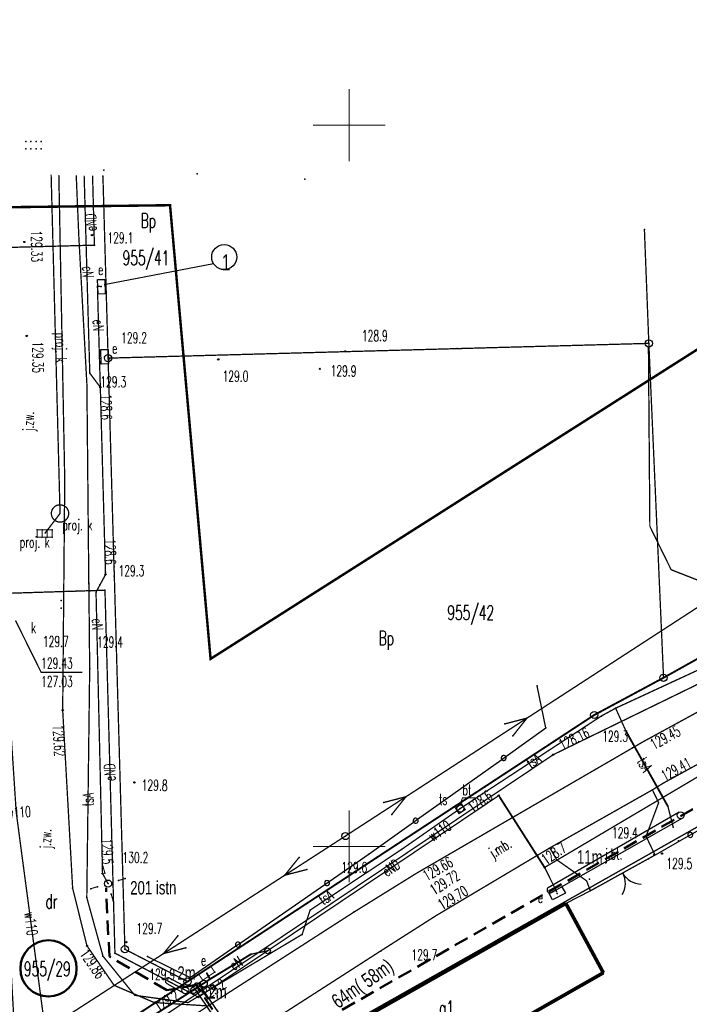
# Model space of a CAD drawing. Extents: x 6497146 to 6497453, y 5961397 to 5961603.
# Tile 3 of 10: x 6497177 to 6497224, y 5961439 to 5961507. Entities that reach past the tile are written whole.
import ezdxf

# ---------------------------------------------------------------- set-up
doc = ezdxf.new("R2010")
doc.units = 0
doc.header["$MEASUREMENT"] = 0
for name, pattern in [('BKO', [1.5, 1, -0.5]), ('GAO', [2.5, 1.5, -1]), ('GPE', [2, 1, 1]), ('GUZ', [1.5, 1, -0.5]), ('WRU', [1.5, 1, -0.5]), ('WSQ', [1.75, 1.25, -0.5])]:
    doc.linetypes.add(name, pattern=pattern)
doc.layers.get('0').update_dxf_attribs({"linetype": 'CONTINUOUS'})
for name, color, linetype in [('$TD_AUDIT_GENERATED_(106)', 1, 'CONTINUOUS'), ('budynek ewidencyjny', 7, 'CONTINUOUS'), ('elektroenergetyczne urządzenie techniczne', 1, 'CONTINUOUS'), ('granica', 96, 'GPE'), ('jezdnia', 7, 'WSQ'), ('kratka ściekowa - ob. projektowany', 36, 'CONTINUOUS'), ('latarnia', 7, 'CONTINUOUS'), ('numer działki ewidencyjnej', 96, 'CONTINUOUS'), ('obręb ewidencyjny', 7, 'GAO'), ('obudowa ochronna przewodu', 7, 'CONTINUOUS'), ('ogrodzenie trwałe', 7, 'CONTINUOUS'), ('opis bud', 7, 'CONTINUOUS'), ('opis wysok', 7, 'CONTINUOUS'), ('OT_Ogrodzenia', 7, 'CONTINUOUS'), ('OT_ZagospodarowanieTerenu', 7, 'CONTINUOUS'), ('pikieta naturalna', 7, 'CONTINUOUS'), ('prz elektroenerg podz - ob. proj', 1, 'WSQ'), ('przewód elektroenergetyczny niskiego napięcia', 1, 'CONTINUOUS'), ('przewód elektroenergetyczny podziemny', 1, 'CONTINUOUS'), ('przewód kanalizacyjny - ob. projektowany', 36, 'WSQ'), ('przewód telekomunikacyjny podziemny', 30, 'CONTINUOUS'), ('przewód wodociągowy', 5, 'CONTINUOUS'), ('rzedna', 7, 'CONTINUOUS'), ('rzedna-Atr2', 7, 'CONTINUOUS'), ('rzedna-Atr3', 7, 'CONTINUOUS'), ('siatka', 7, 'CONTINUOUS'), ('studnia kanalizacyjna - ob. projektowany', 36, 'CONTINUOUS'), ('szafa elektroenergetyczna lub kontener', 1, 'CONTINUOUS'), ('słup przewodów napowietrznych', 7, 'GUZ'), ('słupek telekomunikacyjny', 30, 'CONTINUOUS'), ('użytek', 96, 'WSQ'), ('właz do komory lub kanału - okrągły', 7, 'CONTINUOUS'), ('Zakres', 4, 'WSQ')]:
    doc.layers.add(name, color=color, linetype=linetype)
for name, color, linetype, lineweight in [('_Opisy', 7, 'CONTINUOUS', 25), ('Oświetlenie drogowe', 10, 'BKO', 50), ('przepusty', 104, 'CONTINUOUS', 25)]:
    doc.layers.add(name, color=color, linetype=linetype, lineweight=lineweight)
doc.layers.get('0').off()
doc.styles.add('EL', font='romans.shx', dxfattribs={"width": 0.7})
doc.styles.get("Standard").update_dxf_attribs({"font": 'simplex.shx', "width": 0.85})

# ---------------------------------------------------------------- blocks, each defined once
blk = doc.blocks.new('L_0_02_1')
at = {"color": 0}
blk.add_point((0, 0), dxfattribs=at)
blk = doc.blocks.new('L_0_02_2')
at = {"color": 0}
blk.add_point((0, 0), dxfattribs=at)
blk = doc.blocks.new('L_2_20_3')
at = {"color": 0, "linetype": 'Continuous'}
for centre, start, end in [((-3, 0), 299.9816, 0), ((3, 0), 180, 240.0184)]:
    blk.add_arc(centre, 3, start, end, dxfattribs=at)
blk = doc.blocks.new('SUES')
at = {"color": 0, "linetype": 'Continuous'}
blk.add_lwpolyline([(1, 0.5), (1, -0.5), (-1, -0.5), (-1, 0.5)], close=True, dxfattribs=at)

msp = doc.modelspace()

# ---------------------------------------------------------------- linework, layer by layer
at = {"layer": 'budynek ewidencyjny', "linetype": 'Continuous', "const_width": 0.25}
for points in [[(6497192.112, 5961433.066), (6497215.013, 5961446.051)], [(6497215.013, 5961446.051), (6497217.613, 5961441.241)], [(6497217.613, 5961441.241), (6497194.973, 5961428.331)]]:
    msp.add_lwpolyline(points, dxfattribs=at)
at = {"layer": 'budynek ewidencyjny'}
for p in [(6497215.013, 5961446.051), (6497215.013, 5961446.051), (6497217.613, 5961441.241), (6497217.613, 5961441.241)]:
    msp.add_point(p, dxfattribs=at)
at = {"layer": 'elektroenergetyczne urządzenie techniczne', "color": 1, "linetype": 'Continuous'}
msp.add_circle((6497194.343, 5961442.761), 0.2, dxfattribs=at)
at = {"layer": 'elektroenergetyczne urządzenie techniczne'}
msp.add_point((6497194.343, 5961442.761), dxfattribs=at)
at = {"layer": 'granica', "linetype": 'GPE', "const_width": 0.09}
for points in [[(6497183.3, 5961483.85), (6497182.941, 5961496.47)], [(6497220.763, 5961484.871), (6497220.456, 5961492.773)], [(6497221.783, 5961461.691), (6497271.943, 5961489.751)], [(6497207.796, 5961484.517), (6497183.3, 5961483.85)], [(6497220.763, 5961484.871), (6497207.477, 5961484.509)], [(6497220.763, 5961484.871), (6497221.783, 5961461.691)], [(6497183.728, 5961468.735), (6497183.3, 5961483.85)], [(6497191.743, 5961433.031), (6497278.863, 5961482.331)], [(6497184.463, 5961442.871), (6497183.713, 5961469.379)], [(6497216.983, 5961459.111), (6497221.783, 5961461.691)], [(6497188.803, 5961440.631), (6497216.983, 5961459.111)], [(6497184.463, 5961442.871), (6497188.803, 5961440.631)], [(6497170.743, 5961428.761), (6497188.803, 5961440.631)]]:
    msp.add_lwpolyline(points, dxfattribs=at)
at = {"layer": 'granica', "linetype": 'GPE'}
for centre in [(6497220.763, 5961484.871), (6497221.783, 5961461.691), (6497216.983, 5961459.111), (6497184.463, 5961442.871), (6497188.803, 5961440.631)]:
    msp.add_circle(centre, 0.25, dxfattribs=at)
at = {"layer": 'granica', "linetype": 'Continuous'}
msp.add_circle((6497183.3, 5961483.85), 0.25, dxfattribs=at)
at = {"layer": 'jezdnia', "linetype": 'WSQ', "const_width": 0.09}
for points in [[(6497180.153, 5961459.441), (6497180.295, 5961475.398), (6497179.886, 5961496.554)], [(6497257.095, 5961477.224), (6497248.379, 5961472.372), (6497240.457, 5961468.167), (6497234.95, 5961465.208), (6497220.401, 5961457.275)], [(6497175.777, 5961467.895), (6497176.113, 5961459.071), (6497176.273, 5961446.751), (6497176.833, 5961436.911), (6497174.883, 5961430.831), (6497174.213, 5961428.381), (6497179.357, 5961431.727), (6497190.223, 5961438.941), (6497186.483, 5961439.181), (6497183.713, 5961440.371), (6497181.833, 5961443.111), (6497180.843, 5961447.101), (6497180.153, 5961459.441)], [(6497221.013, 5961453.921), (6497221.765, 5961454.388), (6497236.284, 5961462.345)], [(6497220.401, 5961457.275), (6497204.697, 5961448.158), (6497200.353, 5961445.461)], [(6497213.908, 5961449.899), (6497221.013, 5961453.921)], [(6497202.213, 5961442.771), (6497206.04, 5961445.212), (6497213.908, 5961449.899)], [(6497200.353, 5961445.461), (6497190.223, 5961438.941)], [(6497193, 5961436.847), (6497202.213, 5961442.771)]]:
    msp.add_lwpolyline(points, dxfattribs=at)
for points in [[(6497213.908, 5961449.899), (6497221.013, 5961453.921), (6497221.443, 5961453.031), (6497220.573, 5961450.701), (6497221.193, 5961449.402), (6497216.715, 5961446.921), (6497216.45, 5961447.615), (6497214.373, 5961449.081)], [(6497207.371, 5961452.659), (6497207.781, 5961452.949), (6497208.039, 5961452.556), (6497207.61, 5961452.275)]]:
    msp.add_lwpolyline(points, close=True, dxfattribs=at)
at = {"layer": 'jezdnia', "linetype": 'Continuous', "const_width": 0.07}
msp.add_lwpolyline([(6497208.792, 5961453.36), (6497207.851, 5961453.36), (6497207.68, 5961452.878)], dxfattribs=at)
at = {"layer": 'jezdnia'}
for p in [(6497180.05, 5961467.047), (6497180.054, 5961466.512), (6497180.153, 5961459.441), (6497180.153, 5961459.441), (6497219.623, 5961456.841), (6497221.013, 5961453.921), (6497221.013, 5961453.921), (6497221.443, 5961453.031), (6497220.573, 5961450.701), (6497213.953, 5961449.821), (6497213.953, 5961449.821), (6497214.373, 5961449.081), (6497220.743, 5961449.131), (6497216.653, 5961447.741), (6497180.843, 5961447.101), (6497216.993, 5961447.091), (6497200.353, 5961445.461), (6497200.353, 5961445.461), (6497181.833, 5961443.111), (6497202.213, 5961442.771), (6497202.213, 5961442.771), (6497183.713, 5961440.371), (6497186.483, 5961439.181)]:
    msp.add_point(p, dxfattribs=at)
at = {"layer": 'kratka ściekowa - ob. projektowany', "linetype": 'Continuous', "const_width": 0.07}
for points in [[(6497178.385, 5961471.44), (6497178.385, 5961471.94)], [(6497178.385, 5961471.94), (6497178.735, 5961471.94)], [(6497178.385, 5961471.44), (6497178.735, 5961471.44)], [(6497178.735, 5961471.44), (6497178.735, 5961471.94)], [(6497178.735, 5961471.94), (6497179.085, 5961471.94)], [(6497178.735, 5961471.44), (6497179.085, 5961471.44)], [(6497179.085, 5961471.44), (6497179.085, 5961471.94)], [(6497179.085, 5961471.94), (6497179.435, 5961471.94)], [(6497179.085, 5961471.44), (6497179.435, 5961471.44)], [(6497179.435, 5961471.44), (6497179.435, 5961471.94)]]:
    msp.add_lwpolyline(points, dxfattribs=at)
at = {"layer": 'kratka ściekowa - ob. projektowany'}
for p in [(6497177.605, 5961498.86), (6497177.605, 5961498.86), (6497177.955, 5961498.86), (6497177.955, 5961498.86), (6497177.955, 5961498.86), (6497178.305, 5961498.86), (6497178.305, 5961498.86), (6497178.305, 5961498.86), (6497178.655, 5961498.86), (6497178.655, 5961498.86), (6497177.605, 5961498.36), (6497177.605, 5961498.36), (6497177.955, 5961498.36), (6497177.955, 5961498.36), (6497177.955, 5961498.36), (6497178.305, 5961498.36), (6497178.305, 5961498.36), (6497178.305, 5961498.36), (6497178.655, 5961498.36), (6497178.655, 5961498.36), (6497178.385, 5961471.94), (6497178.385, 5961471.94), (6497178.385, 5961471.44), (6497178.385, 5961471.44), (6497178.735, 5961471.94), (6497178.735, 5961471.94), (6497178.735, 5961471.94), (6497178.735, 5961471.44), (6497178.735, 5961471.44), (6497178.735, 5961471.44), (6497179.085, 5961471.94), (6497179.085, 5961471.94), (6497179.085, 5961471.94), (6497179.085, 5961471.44), (6497179.085, 5961471.44), (6497179.085, 5961471.44), (6497179.435, 5961471.94), (6497179.435, 5961471.94), (6497179.435, 5961471.44), (6497179.435, 5961471.44)]:
    msp.add_point(p, dxfattribs=at)
at = {"layer": 'latarnia', "linetype": 'Continuous', "const_width": 0.07}
for points in [[(6497183.081, 5961448.141), (6497182.94, 5961448.619)], [(6497184.013, 5961447.633), (6497184.492, 5961447.774)], [(6497182.574, 5961447.209), (6497182.095, 5961447.068)], [(6497183.506, 5961446.701), (6497183.647, 5961446.223)]]:
    msp.add_lwpolyline(points, dxfattribs=at)
at = {"layer": 'latarnia', "linetype": 'Continuous'}
msp.add_circle((6497183.293, 5961447.421), 0.25, dxfattribs=at)
at = {"layer": 'latarnia'}
for p in [(6497182.94, 5961448.619), (6497183.081, 5961448.141), (6497183.293, 5961447.421), (6497184.013, 5961447.633), (6497184.492, 5961447.774), (6497182.095, 5961447.068), (6497182.574, 5961447.209), (6497183.506, 5961446.701), (6497183.647, 5961446.223)]:
    msp.add_point(p, dxfattribs=at)
at = {"layer": 'obręb ewidencyjny', "linetype": 'GAO', "const_width": 0.13}
for points in [[(6497153.779, 5961417.466), (6497170.743, 5961428.761), (6497188.803, 5961440.631), (6497216.983, 5961459.111), (6497221.783, 5961461.691), (6497271.943, 5961489.751), (6497274.333, 5961487.191), (6497278.863, 5961482.331), (6497291.403, 5961469.611), (6497295.629, 5961465.111)], [(6497295.629, 5961465.111), (6497291.403, 5961469.611), (6497278.863, 5961482.331), (6497274.333, 5961487.191), (6497271.943, 5961489.751), (6497221.783, 5961461.691), (6497216.983, 5961459.111), (6497188.803, 5961440.631), (6497170.743, 5961428.761), (6497153.779, 5961417.466)]]:
    msp.add_lwpolyline(points, dxfattribs=at)
at = {"layer": 'obręb ewidencyjny'}
for p in [(6497221.783, 5961461.691), (6497221.783, 5961461.691), (6497216.983, 5961459.111), (6497216.983, 5961459.111), (6497188.803, 5961440.631), (6497188.803, 5961440.631)]:
    msp.add_point(p, dxfattribs=at)
at = {"layer": 'obudowa ochronna przewodu', "linetype": 'Continuous', "const_width": 0.13}
for points in [[(6497219.203, 5961457.941), (6497222.083, 5961452.781)], [(6497213.543, 5961448.541), (6497210.453, 5961453.381)], [(6497190.133, 5961441.211), (6497190.363, 5961440.801), (6497193.203, 5961442.531)], [(6497190.363, 5961440.801), (6497189.203, 5961440.041), (6497169.963, 5961427.791)]]:
    msp.add_lwpolyline(points, dxfattribs=at)
at = {"layer": 'obudowa ochronna przewodu'}
for p in [(6497219.203, 5961457.941), (6497210.453, 5961453.381), (6497222.083, 5961452.781), (6497213.543, 5961448.541), (6497193.203, 5961442.531), (6497190.133, 5961441.211), (6497190.363, 5961440.801), (6497190.363, 5961440.801), (6497189.203, 5961440.041)]:
    msp.add_point(p, dxfattribs=at)
at = {"layer": 'ogrodzenie trwałe', "linetype": 'Continuous'}
for points in [[(6497186.023, 5961442.361), (6497188.993, 5961440.911), (6497188.993, 5961440.911), (6497192.155, 5961443.099), (6497192.155, 5961443.099, 1), (6497192.442, 5961443.298, 1), (6497192.155, 5961443.099), (6497192.442, 5961443.298), (6497198.322, 5961447.366), (6497198.322, 5961447.366, 1), (6497198.61, 5961447.565, 1), (6497198.322, 5961447.366), (6497198.61, 5961447.565), (6497201.393, 5961449.491), (6497201.393, 5961449.491), (6497204.46, 5961451.676), (6497204.46, 5961451.676, 1), (6497204.745, 5961451.879, 1), (6497204.46, 5961451.676), (6497204.745, 5961451.879), (6497210.568, 5961456.028), (6497210.568, 5961456.028, 1), (6497210.853, 5961456.231, 1), (6497210.568, 5961456.028), (6497210.853, 5961456.231), (6497213.633, 5961458.211), (6497213.633, 5961458.211), (6497213.023, 5961461.121)], [(6497242.767, 5961461.009), (6497241.623, 5961460.348), (6497241.623, 5961460.348), (6497241.336, 5961460.9), (6497241.336, 5961460.9), (6497236.814, 5961458.319), (6497236.814, 5961458.319, 1), (6497236.51, 5961458.145, 1), (6497236.814, 5961458.319), (6497236.51, 5961458.145), (6497230.301, 5961454.601), (6497230.301, 5961454.601, 1), (6497229.997, 5961454.427, 1), (6497230.301, 5961454.601), (6497229.997, 5961454.427), (6497223.787, 5961450.883), (6497223.787, 5961450.883, 1), (6497223.483, 5961450.709, 1), (6497223.787, 5961450.883), (6497223.483, 5961450.709), (6497221.193, 5961449.402)]]:
    msp.add_lwpolyline(points, format="xyb", dxfattribs=at)
msp.add_lwpolyline([(6497216.715, 5961446.921), (6497215.012, 5961446.05)], dxfattribs=at)
at = {"layer": 'ogrodzenie trwałe'}
for p in [(6497213.023, 5961461.121), (6497213.633, 5961458.211), (6497222.823, 5961450.381), (6497201.393, 5961449.491), (6497221.103, 5961449.421), (6497216.683, 5961447.031), (6497186.023, 5961442.361), (6497188.993, 5961440.911)]:
    msp.add_point(p, dxfattribs=at)
at = {"layer": 'opis wysok', "linetype": 'Continuous'}
for centre in [(6497177.49, 5961491.9), (6497177.66, 5961485.39), (6497180.153, 5961459.441), (6497185.123, 5961454.441), (6497221.683, 5961449.501), (6497182.913, 5961448.131), (6497184.563, 5961443.361), (6497181.833, 5961443.111)]:
    msp.add_circle(centre, 0.045, dxfattribs=at)
at = {"layer": 'OT_Ogrodzenia', "color": 7, "linetype": 'Continuous', "const_width": 0.09}
msp.add_lwpolyline([(6497216.715, 5961446.921), (6497221.193, 5961449.402)], dxfattribs=at)
at = {"layer": 'OT_ZagospodarowanieTerenu', "linetype": 'WRU', "const_width": 0.09}
for points in [[(6497220.834, 5961472.188), (6497220.735, 5961484.654)], [(6497222.31, 5961469.18), (6497220.834, 5961472.188)], [(6497230.955, 5961465.796), (6497222.31, 5961469.18)]]:
    msp.add_lwpolyline(points, dxfattribs=at)
at = {"layer": 'Oświetlenie drogowe', "color": 161, "linetype": 'ByBlock', "lineweight": 30}
msp.add_line((6497190.611, 5961490.392), (6497183.03, 5961488.94), dxfattribs=at)
at = {"layer": 'Oświetlenie drogowe', "linetype": 'BKO'}
msp.add_lwpolyline([(6497225.12, 5961453.335), (6497193.033, 5961434.961), (6497189.398, 5961440.396), (6497187.361, 5961440.041), (6497183.386, 5961442.368), (6497183.16, 5961447.119)], dxfattribs=at)
at = {"layer": 'Oświetlenie drogowe', "color": 161, "linetype": 'ByBlock', "lineweight": 30}
msp.add_circle((6497191.342, 5961490.851), 0.867, dxfattribs=at)
at = {"layer": 'Oświetlenie drogowe', "color": 92, "linetype": 'ByBlock', "lineweight": 50}
msp.add_circle((6497179.167, 5961441.544), 1.948, dxfattribs=at)
at = {"layer": 'pikieta naturalna', "color": 7, "linetype": 'Continuous'}
for centre in [(6497182.18, 5961492.38), (6497199.74, 5961484.32), (6497183.36, 5961483.82), (6497190.93, 5961483.76), (6497197.97, 5961483.11), (6497182.76, 5961481.83), (6497183.12, 5961468.84)]:
    msp.add_circle(centre, 0.045, dxfattribs=at)
at = {"layer": 'pikieta naturalna'}
for p in [(6497183, 5961496.89), (6497189.46, 5961496.63), (6497196.94, 5961496.25), (6497182.18, 5961492.38), (6497199.74, 5961484.32), (6497183.36, 5961483.82), (6497190.93, 5961483.76), (6497197.97, 5961483.11), (6497182.76, 5961481.83), (6497183.12, 5961468.84)]:
    msp.add_point(p, dxfattribs=at)
at = {"layer": 'przepusty', "color": 6}
for points in [[(6497213.785, 5961447.149), (6497222.865, 5961452.406)], [(6497214.06, 5961446.826), (6497223.108, 5961451.973)]]:
    msp.add_lwpolyline(points, dxfattribs=at)
at = {"layer": 'przepusty', "color": 1}
for points in [[(6497187.531, 5961440.888), (6497188.766, 5961440.228)], [(6497189.078, 5961440.191), (6497189.814, 5961440.693)], [(6497187.413, 5961440.48), (6497188.505, 5961439.848)], [(6497189.384, 5961439.885), (6497190.026, 5961440.284)]]:
    msp.add_lwpolyline(points, dxfattribs=at)
at = {"layer": 'przepusty', "color": 4}
for points in [[(6497189.287, 5961440.155), (6497192.749, 5961435.044)], [(6497189.579, 5961440.46), (6497193.075, 5961435.363)]]:
    msp.add_lwpolyline(points, dxfattribs=at)
at = {"layer": 'przepusty', "color": 6}
msp.add_circle((6497222.962, 5961452.16), 0.24, dxfattribs=at)
at = {"layer": 'przepusty', "color": 1}
for centre in [(6497189.933, 5961440.489), (6497188.642, 5961440.027)]:
    msp.add_circle(centre, 0.24, dxfattribs=at)
at = {"layer": 'przepusty', "color": 6}
msp.add_arc((6497213.924, 5961446.99), 0.216, 128.84432, 310.52341, dxfattribs=at)
at = {"layer": 'przepusty', "color": 1}
for centre, start, end in [((6497187.475, 5961440.684), 72.32678, 254.00586), ((6497189.228, 5961440.036), 134.25429, 315.93338)]:
    msp.add_arc(centre, 0.216, start, end, dxfattribs=at)
at = {"layer": 'przepusty', "color": 4}
msp.add_arc((6497189.434, 5961440.301), 0.216, 44.85489, 226.53397, dxfattribs=at)
at = {"layer": 'przewód elektroenergetyczny niskiego napięcia', "linetype": 'Continuous', "const_width": 0.09}
for points in [[(6497241.163, 5961477.631), (6497199.743, 5961450.721)], [(6497203.936, 5961453.445), (6497212.321, 5961458.893)], [(6497212.321, 5961458.893), (6497210.791, 5961458.495)], [(6497212.321, 5961458.893), (6497211.336, 5961457.656)], [(6497199.743, 5961450.721), (6497203.936, 5961453.445)], [(6497203.936, 5961453.445), (6497202.405, 5961453.047)], [(6497203.936, 5961453.445), (6497202.95, 5961452.208)], [(6497199.743, 5961450.721), (6497158.753, 5961424.211)], [(6497199.743, 5961450.721), (6497195.544, 5961448.005)], [(6497195.544, 5961448.005), (6497196.532, 5961449.24)], [(6497195.544, 5961448.005), (6497197.075, 5961448.4)], [(6497195.544, 5961448.005), (6497187.147, 5961442.575)], [(6497187.147, 5961442.575), (6497188.135, 5961443.809)], [(6497187.147, 5961442.575), (6497188.678, 5961442.97)]]:
    msp.add_lwpolyline(points, dxfattribs=at)
at = {"layer": 'przewód elektroenergetyczny niskiego napięcia'}
for p in [(6497210.791, 5961458.495), (6497212.321, 5961458.893), (6497212.321, 5961458.893), (6497212.321, 5961458.893), (6497211.336, 5961457.656), (6497202.405, 5961453.047), (6497203.936, 5961453.445), (6497203.936, 5961453.445), (6497203.936, 5961453.445), (6497203.936, 5961453.445), (6497202.95, 5961452.208), (6497199.743, 5961450.721), (6497199.743, 5961450.721), (6497199.743, 5961450.721), (6497199.743, 5961450.721), (6497196.532, 5961449.24), (6497197.075, 5961448.4), (6497195.544, 5961448.005), (6497195.544, 5961448.005), (6497195.544, 5961448.005), (6497195.544, 5961448.005), (6497188.135, 5961443.809), (6497188.678, 5961442.97), (6497187.147, 5961442.575), (6497187.147, 5961442.575), (6497187.147, 5961442.575)]:
    msp.add_point(p, dxfattribs=at)
at = {"layer": 'przewód elektroenergetyczny podziemny', "color": 1, "linetype": 'Continuous', "const_width": 0.09}
for points in [[(6497182.224, 5961496.49), (6497182.35, 5961491.68), (6497173.62, 5961491.45), (6497174.31, 5961467.56), (6497174.97, 5961467.48), (6497175.19, 5961467.51), (6497182.062, 5961467.728)], [(6497181.64, 5961496.506), (6497182.03, 5961482.81), (6497182.76, 5961481.83), (6497182.7, 5961483.83), (6497182.56, 5961488.83), (6497182.81, 5961488.81)], [(6497182.76, 5961481.83), (6497183.12, 5961468.84), (6497182.735, 5961468.135)]]:
    msp.add_lwpolyline(points, dxfattribs=at)
at = {"layer": 'przewód elektroenergetyczny podziemny', "linetype": 'Continuous', "const_width": 0.09}
for points in [[(6497213.543, 5961448.541), (6497230.983, 5961458.871), (6497255.173, 5961472.661), (6497276.943, 5961485.061)], [(6497183.119, 5961469.001), (6497183.123, 5961468.841), (6497182.463, 5961467.631), (6497182.913, 5961448.131), (6497183.293, 5961447.421)], [(6497188.283, 5961440.231), (6497183.773, 5961442.601), (6497183.083, 5961467.761), (6497181.071, 5961467.697)], [(6497188.283, 5961440.231), (6497189.563, 5961439.551), (6497210.363, 5961453.521), (6497213.543, 5961448.541), (6497214.373, 5961446.871)], [(6497190.363, 5961440.801), (6497193.203, 5961442.531), (6497194.343, 5961442.761)], [(6497154.149, 5961416.885), (6497168.703, 5961426.481), (6497169.963, 5961427.791), (6497189.203, 5961440.041), (6497190.363, 5961440.801), (6497190.133, 5961441.211)]]:
    msp.add_lwpolyline(points, dxfattribs=at)
at = {"layer": 'przewód elektroenergetyczny podziemny'}
for p in [(6497182.35, 5961491.68), (6497182.56, 5961488.83), (6497182.81, 5961488.81), (6497182.7, 5961483.83), (6497182.03, 5961482.81), (6497182.76, 5961481.83), (6497182.76, 5961481.83), (6497183.119, 5961469.001), (6497183.12, 5961468.84), (6497183.123, 5961468.841), (6497182.735, 5961468.135), (6497181.071, 5961467.697), (6497182.062, 5961467.728), (6497182.463, 5961467.631), (6497183.083, 5961467.761), (6497210.363, 5961453.521), (6497182.913, 5961448.131), (6497213.543, 5961448.541), (6497213.543, 5961448.541), (6497183.293, 5961447.421), (6497214.373, 5961446.871), (6497194.343, 5961442.761), (6497183.773, 5961442.601), (6497193.203, 5961442.531), (6497190.133, 5961441.211), (6497190.363, 5961440.801), (6497190.363, 5961440.801), (6497188.283, 5961440.231), (6497188.283, 5961440.231), (6497189.203, 5961440.041), (6497189.563, 5961439.551)]:
    msp.add_point(p, dxfattribs=at)
at = {"layer": 'przewód kanalizacyjny - ob. projektowany', "linetype": 'WSQ', "const_width": 0.09}
msp.add_lwpolyline([(6497178.91, 5961471.69), (6497179.97, 5961473.08), (6497179.352, 5961496.569)], dxfattribs=at)
at = {"layer": 'przewód telekomunikacyjny podziemny', "linetype": 'Continuous', "const_width": 0.09}
for points in [[(6497218.463, 5961459.581), (6497227.313, 5961463.681), (6497232.593, 5961465.961), (6497238.333, 5961469.131), (6497242.183, 5961471.641), (6497249.083, 5961475.081), (6497257.493, 5961479.011), (6497268.993, 5961485.691), (6497274.033, 5961488.441), (6497285.993, 5961498.031), (6497295.663, 5961505.771), (6497302.173, 5961510.471), (6497302.603, 5961510.861), (6497308.923, 5961516.531), (6497309.343, 5961517.061), (6497321.973, 5961529.961), (6497322.983, 5961531.361)], [(6497181.966, 5961468.267), (6497182.023, 5961462.301), (6497181.823, 5961446.451), (6497182.943, 5961442.391), (6497185.143, 5961439.681), (6497188.833, 5961439.171), (6497196.743, 5961443.901), (6497197.293, 5961445.581), (6497203.633, 5961449.791), (6497207.703, 5961452.631)], [(6497207.703, 5961452.631), (6497209.263, 5961453.661), (6497217.473, 5961459.041), (6497218.463, 5961459.581)], [(6497218.463, 5961459.581), (6497219.203, 5961457.941), (6497222.083, 5961452.781), (6497222.453, 5961451.341)]]:
    msp.add_lwpolyline(points, dxfattribs=at)
at = {"layer": 'przewód telekomunikacyjny podziemny', "color": 30, "linetype": 'Continuous', "const_width": 0.09}
msp.add_lwpolyline([(6497181.091, 5961496.521), (6497181.27, 5961492.29), (6497181.83, 5961482.02), (6497181.968, 5961467.671)], dxfattribs=at)
at = {"layer": 'przewód telekomunikacyjny podziemny'}
for p in [(6497181.966, 5961468.267), (6497182.023, 5961462.301), (6497217.473, 5961459.041), (6497218.463, 5961459.581), (6497218.463, 5961459.581), (6497218.463, 5961459.581), (6497219.203, 5961457.941), (6497209.263, 5961453.661), (6497207.703, 5961452.631), (6497207.703, 5961452.631), (6497222.083, 5961452.781), (6497222.453, 5961451.341), (6497203.633, 5961449.791), (6497181.823, 5961446.451), (6497197.293, 5961445.581), (6497196.743, 5961443.901), (6497182.943, 5961442.391), (6497185.143, 5961439.681), (6497188.833, 5961439.171)]:
    msp.add_point(p, dxfattribs=at)
at = {"layer": 'przewód wodociągowy', "linetype": 'Continuous', "const_width": 0.09}
for points in [[(6497242.793, 5961470.331), (6497238.793, 5961468.381), (6497214.143, 5961456.361), (6497179.563, 5961433.141), (6497179.383, 5961433.511), (6497179.333, 5961434.321)], [(6497176.132, 5961464.553), (6497176.933, 5961452.371), (6497179.333, 5961434.321)]]:
    msp.add_lwpolyline(points, dxfattribs=at)
at = {"layer": 'przewód wodociągowy'}
msp.add_point((6497214.143, 5961456.361), dxfattribs=at)
at = {"layer": 'rzedna', "color": 1, "linetype": 'Continuous'}
for centre in [(6497182.76, 5961481.83), (6497183.12, 5961468.84), (6497210.363, 5961453.521), (6497182.913, 5961448.131), (6497213.543, 5961448.541), (6497189.563, 5961439.551)]:
    msp.add_circle(centre, 0.045, dxfattribs=at)
at = {"layer": 'rzedna', "color": 7, "linetype": 'Continuous'}
for centre in [(6497214.143, 5961456.361), (6497210.363, 5961453.521), (6497189.203, 5961440.041)]:
    msp.add_circle(centre, 0.045, dxfattribs=at)
at = {"layer": 'rzedna', "color": 5, "linetype": 'Continuous'}
msp.add_circle((6497214.143, 5961456.361), 0.045, dxfattribs=at)
at = {"layer": 'rzedna'}
for p in [(6497183.12, 5961468.84), (6497214.143, 5961456.361), (6497214.143, 5961456.361), (6497210.363, 5961453.521), (6497210.363, 5961453.521), (6497182.913, 5961448.131), (6497213.543, 5961448.541), (6497189.203, 5961440.041), (6497189.563, 5961439.551)]:
    msp.add_point(p, dxfattribs=at)
at = {"layer": 'rzedna-Atr2', "color": 7, "linetype": 'Continuous', "const_width": 0.09}
msp.add_lwpolyline([(6497176.88, 5961465.67), (6497178.66, 5961462.07), (6497181.514, 5961462.07)], dxfattribs=at)
at = {"layer": 'siatka', "color": 7, "linetype": 'Continuous', "const_width": 0.07}
for points in [[(6497200, 5961497.5), (6497200, 5961502.5)], [(6497197.5, 5961500), (6497202.5, 5961500)], [(6497200, 5961447.5), (6497200, 5961452.5)], [(6497197.5, 5961450), (6497202.5, 5961450)]]:
    msp.add_lwpolyline(points, dxfattribs=at)
at = {"layer": 'studnia kanalizacyjna - ob. projektowany', "linetype": 'Continuous', "const_width": 0.09}
msp.add_lwpolyline([(6497180.2, 5961472.52), (6497180.08, 5961472.49), (6497179.95, 5961472.48), (6497179.83, 5961472.5), (6497179.71, 5961472.54), (6497179.6, 5961472.6), (6497179.51, 5961472.69), (6497179.44, 5961472.8), (6497179.39, 5961472.91), (6497179.37, 5961473.04), (6497179.37, 5961473.16), (6497179.4, 5961473.28), (6497179.46, 5961473.4), (6497179.54, 5961473.5), (6497179.63, 5961473.58), (6497179.74, 5961473.64), (6497179.86, 5961473.67), (6497179.99, 5961473.68), (6497180.11, 5961473.66), (6497180.23, 5961473.62), (6497180.34, 5961473.56), (6497180.43, 5961473.47), (6497180.5, 5961473.36), (6497180.55, 5961473.25), (6497180.57, 5961473.12), (6497180.57, 5961473), (6497180.54, 5961472.88), (6497180.48, 5961472.76), (6497180.4, 5961472.66), (6497180.31, 5961472.58)], close=True, dxfattribs=at)
at = {"layer": 'studnia kanalizacyjna - ob. projektowany'}
for p in [(6497180.31, 5961472.58), (6497180.4, 5961472.66)]:
    msp.add_point(p, dxfattribs=at)
at = {"layer": 'szafa elektroenergetyczna lub kontener', "linetype": 'Continuous', "const_width": 0.07}
for points in [[(6497189.579, 5961441.134), (6497190.403, 5961441.7)], [(6497189.862, 5961440.722), (6497190.686, 5961441.288)], [(6497190.686, 5961441.288), (6497190.403, 5961441.7)], [(6497189.862, 5961440.722), (6497189.579, 5961441.134)]]:
    msp.add_lwpolyline(points, dxfattribs=at)
at = {"layer": 'szafa elektroenergetyczna lub kontener'}
for p in [(6497182.809, 5961488.81), (6497183.059, 5961483.946), (6497214.423, 5961446.746), (6497190.403, 5961441.7), (6497190.403, 5961441.7), (6497190.686, 5961441.288), (6497190.686, 5961441.288), (6497189.579, 5961441.134), (6497189.579, 5961441.134), (6497189.862, 5961440.722), (6497189.862, 5961440.722)]:
    msp.add_point(p, dxfattribs=at)
at = {"layer": 'słup przewodów napowietrznych', "color": 7, "linetype": 'Continuous'}
msp.add_circle((6497199.743, 5961450.721), 0.25, dxfattribs=at)
at = {"layer": 'słup przewodów napowietrznych'}
msp.add_point((6497199.743, 5961450.721), dxfattribs=at)
at = {"layer": 'słupek telekomunikacyjny', "color": 30, "linetype": 'Continuous'}
msp.add_circle((6497207.703, 5961452.631), 0.25, dxfattribs=at)
at = {"layer": 'słupek telekomunikacyjny'}
msp.add_point((6497207.703, 5961452.631), dxfattribs=at)
at = {"layer": 'użytek', "linetype": 'Continuous', "const_width": 0.09}
for points in [[(6497182.941, 5961496.47), (6497183.3, 5961483.85)], [(6497183.3, 5961483.85), (6497207.796, 5961484.517)], [(6497183.728, 5961468.735), (6497183.3, 5961483.85)]]:
    msp.add_lwpolyline(points, dxfattribs=at)
at = {"layer": 'użytek', "linetype": 'WSQ', "const_width": 0.09}
for points in [[(6497220.456, 5961492.773), (6497220.763, 5961484.871)], [(6497220.456, 5961492.773), (6497220.763, 5961484.871)], [(6497221.783, 5961461.691), (6497271.943, 5961489.751)], [(6497221.783, 5961461.691), (6497271.943, 5961489.751)], [(6497271.943, 5961489.751), (6497221.783, 5961461.691)], [(6497220.763, 5961484.871), (6497207.477, 5961484.509)], [(6497220.763, 5961484.871), (6497221.783, 5961461.691)], [(6497221.783, 5961461.691), (6497220.763, 5961484.871)], [(6497220.763, 5961484.871), (6497221.783, 5961461.691)], [(6497184.463, 5961442.871), (6497183.713, 5961469.379)], [(6497183.713, 5961469.379), (6497184.463, 5961442.871)], [(6497246.373, 5961463.941), (6497191.743, 5961433.031)], [(6497246.373, 5961463.941), (6497191.743, 5961433.031)], [(6497191.743, 5961433.031), (6497246.373, 5961463.941)], [(6497216.983, 5961459.111), (6497221.783, 5961461.691)], [(6497221.783, 5961461.691), (6497216.983, 5961459.111)], [(6497188.803, 5961440.631), (6497216.983, 5961459.111)], [(6497216.983, 5961459.111), (6497188.803, 5961440.631)], [(6497188.803, 5961440.631), (6497184.463, 5961442.871)], [(6497184.463, 5961442.871), (6497188.803, 5961440.631)], [(6497170.743, 5961428.761), (6497188.803, 5961440.631)], [(6497188.803, 5961440.631), (6497170.743, 5961428.761)]]:
    msp.add_lwpolyline(points, dxfattribs=at)
at = {"layer": 'Zakres', "linetype": 'WSQ', "const_width": 0.17}
msp.add_lwpolyline([(6497233.853, 5961490.641), (6497279.543, 5961520.981), (6497328.8, 5961564.2), (6497356.612, 5961536.538), (6497291.713, 5961471.771), (6497176.173, 5961401.031), (6497147.423, 5961434.371), (6497168.665, 5961448.2), (6497168.24, 5961494.21), (6497187.59, 5961494.45), (6497190.4, 5961463)], close=True, dxfattribs=at)

# ---------------------------------------------------------------- block references
at = {"layer": '$TD_AUDIT_GENERATED_(106)', "color": 161, "linetype": 'Continuous', "xscale": 0.5000000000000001, "yscale": 0.5000000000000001, "zscale": 0.5, "rotation": -88.00000000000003}
msp.add_blockref('SUES', (6497182.833, 5961488.801), dxfattribs=at)
at = {"layer": 'granica', "linetype": 'Continuous', "xscale": 0.5, "yscale": 0.5, "zscale": 0.5}
for name, p, rotation in [('L_0_02_2', (6497182.941, 5961496.47), 271.63), ('L_0_02_2', (6497220.456, 5961492.773), 272.22), ('L_0_02_2', (6497207.477, 5961484.509), 1.56), ('L_0_02_1', (6497207.796, 5961484.517), 181.56), ('L_0_02_1', (6497220.763, 5961484.871), 272.52), ('L_0_02_1', (6497220.763, 5961484.871), 92.22), ('L_0_02_1', (6497220.763, 5961484.871), 181.56), ('L_0_02_2', (6497183.3, 5961483.85), 271.62), ('L_0_02_2', (6497183.3, 5961483.85), 1.56), ('L_0_02_1', (6497183.3, 5961483.85), 91.63), ('L_0_02_2', (6497183.713, 5961469.379), 271.62), ('L_0_02_1', (6497183.728, 5961468.735), 91.62), ('L_0_02_2', (6497221.783, 5961461.691), 92.52000000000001), ('L_0_02_1', (6497221.783, 5961461.691), 29.22), ('L_0_02_2', (6497221.783, 5961461.691), 208.26), ('L_0_02_2', (6497216.983, 5961459.111), 213.26), ('L_0_02_1', (6497216.983, 5961459.111), 28.26), ('L_0_02_1', (6497184.463, 5961442.871), 91.62), ('L_0_02_1', (6497184.463, 5961442.871), 332.6999999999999), ('L_0_02_1', (6497188.803, 5961440.631), 33.26), ('L_0_02_2', (6497188.803, 5961440.631), 213.32), ('L_0_02_2', (6497188.803, 5961440.631), 152.7)]:
    msp.add_blockref(name, p, dxfattribs=dict(at, rotation=rotation))
at = {"layer": 'OT_Ogrodzenia', "color": 7, "linetype": 'Continuous', "xscale": 0.5, "yscale": 0.5, "zscale": 0.5, "rotation": 28.98999999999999}
msp.add_blockref('L_2_20_3', (6497218.954, 5961448.161), dxfattribs=at)
at = {"layer": 'szafa elektroenergetyczna lub kontener', "linetype": 'Continuous', "xscale": 0.5, "yscale": 0.5, "zscale": 0.5}
for p, rotation in [((6497183.059, 5961483.946), 271), ((6497214.423, 5961446.746), 28)]:
    msp.add_blockref('SUES', p, dxfattribs=dict(at, rotation=rotation))

# ---------------------------------------------------------------- texts
at = {"layer": '_Opisy', "color": 161, "linetype": 'ByBlock', "insert": (6497191.176, 5961489.943), "char_height": 1.09111, "attachment_point": 7, "rotation": 0.29015, "line_spacing_factor": 0.6, "style": 'EL'}
msp.add_mtext('\\FArial|b0|i0|c238238|p39;1', dxfattribs=at)
at = {"layer": '_Opisy', "color": 6, "insert": (6497215.784, 5961448.796), "char_height": 0.93406, "width": 0.13264, "attachment_point": 7, "rotation": 0.29015, "line_spacing_factor": 0.6, "style": 'EL'}
msp.add_mtext('\\FArial|b0|i0|c238238|p39;11m', dxfattribs=at)
at = {"layer": '_Opisy', "color": 1, "attachment_point": 7, "line_spacing_factor": 0.6, "style": 'EL'}
for s, insert, char_height, rotation in [('\\FArial|b0|i0|c238238|p39;201 istn', (6497184.833, 5961446.648), 0.93406, 0.29015), ('\\FArial|b0|i0|c238238|p39;64m( 58m)', (6497199.41, 5961438.465), 1.01246, 34.72145), ('\\FArial|b0|i0|c238238|p39;2m', (6497188.1, 5961440.755), 0.93406, 0.29015), ('\\FArial|b0|i0|c238238|p39;2m', (6497190.252, 5961439.453), 0.93406, 0.29015)]:
    msp.add_mtext(s, dxfattribs=dict(at, insert=insert, char_height=char_height, rotation=rotation))
at = {"layer": 'jezdnia', "color": 7, "width": 0.62}
for p in [(6497178.13, 5961478.76), (6497179.33, 5961449.83)]:
    msp.add_text('j.zw.', height=0.75, rotation=88.5, dxfattribs=at).set_placement(p)
for s, p in [('bt.', (6497207.851, 5961453.547)), ('j.bt.', (6497217.72, 5961449.1))]:
    msp.add_text(s, height=0.75, dxfattribs=at).set_placement(p)
at = {"layer": 'jezdnia', "width": 0.62}
msp.add_text('j.mb.', height=0.75, rotation=31.1, dxfattribs=at).set_placement((6497209.977, 5961449.158))
at = {"layer": 'kratka ściekowa - ob. projektowany', "width": 0.62}
msp.add_text('proj. k', height=0.75, dxfattribs=at).set_placement((6497177.18, 5961470.72))
at = {"layer": 'numer działki ewidencyjnej', "color": 7, "width": 0.62}
msp.add_text('955/41', height=1, dxfattribs=at).set_placement((6497184.3, 5961490.3))
at = {"layer": 'numer działki ewidencyjnej', "width": 0.62}
for s, p in [('955/42', (6497206.803, 5961465.701)), ('955/29', (6497177.463, 5961441.011))]:
    msp.add_text(s, height=1, dxfattribs=at).set_placement(p)
at = {"layer": 'opis bud', "color": 7, "width": 0.62}
msp.add_text('g1', height=1, dxfattribs=at).set_placement((6497206.224, 5961438.311))
at = {"layer": 'opis wysok', "width": 0.62}
for s, rotation, p in [('129.33', 270.5, (6497177.97, 5961492.693)), ('129.35', 270.5, (6497178.05, 5961485.003)), ('129.9', 359.2, (6497198.71, 5961482.6)), ('129.62', 273.2, (6497179.464, 5961458.409)), ('129.45', 28.6, (6497221.12, 5961456.691)), ('129.41', 28.7, (6497221.87, 5961454.501)), ('129.8', 359.2, (6497185.623, 5961453.881)), ('129.66', 30.1, (6497205.378, 5961447.576)), ('129.5', 359.2, (6497221.973, 5961448.451)), ('129.72', 32.5, (6497205.891, 5961446.594)), ('129.70', 30.8, (6497206.432, 5961445.558)), ('129.86', 304.5, (6497181.305, 5961442.556))]:
    msp.add_text(s, height=0.75, rotation=rotation, dxfattribs=at).set_placement(p)
for s, p in [('129.1', (6497183.25, 5961491.81)), ('129.2', (6497184.2, 5961484.88)), ('128.9', (6497200.88, 5961485.03)), ('129.0', (6497191.23, 5961482.22)), ('129.3', (6497182.76, 5961481.83)), ('129.3', (6497184.02, 5961468.73)), ('129.7', (6497178.78, 5961463.83)), ('129.4', (6497182.534, 5961463.794)), ('129.3', (6497217.531, 5961457.263)), ('129.4', (6497218.21, 5961450.565)), ('130.2', (6497184.293, 5961448.861)), ('129.6', (6497199.46, 5961448.17)), ('129.7', (6497185.263, 5961443.941)), ('129.7', (6497204.32, 5961442.115)), ('129.9', (6497186.15, 5961440.755))]:
    msp.add_text(s, height=0.75, dxfattribs=at).set_placement(p)
at = {"layer": 'prz elektroenerg podz - ob. proj', "color": 1, "width": 0.62}
for p in [(6497181.53, 5961490.219), (6497182.245, 5961486.51)]:
    msp.add_text('eN', height=0.75, rotation=271.6, dxfattribs=at).set_placement(p)
at = {"layer": 'przewód elektroenergetyczny podziemny', "color": 1, "width": 0.62}
for s, rotation, p in [('eND', 92.3, (6497182.5, 5961492.665)), ('eN', 271.6, (6497182.18, 5961465.789))]:
    msp.add_text(s, height=0.75, rotation=rotation, dxfattribs=at).set_placement(p)
at = {"layer": 'przewód elektroenergetyczny podziemny', "width": 0.62}
for s, rotation, p in [('eND', 92.4, (6497183.817, 5961454.546)), ('eND', 34.7, (6497202.616, 5961447.863)), ('eN', 31.3, (6497192.017, 5961441.37))]:
    msp.add_text(s, height=0.75, rotation=rotation, dxfattribs=at).set_placement(p)
at = {"layer": 'przewód kanalizacyjny - ob. projektowany', "width": 0.62}
msp.add_text('proj. k', height=0.75, rotation=271.5, dxfattribs=at).set_placement((6497179.64, 5961485.61))
at = {"layer": 'przewód telekomunikacyjny podziemny', "width": 0.62}
for rotation, p in [(33.2, (6497212.578, 5961455.387)), (299.2, (6497219.915, 5961455.908)), (89.3, (6497182.278, 5961452.776)), (33.6, (6497198.21, 5961445.903))]:
    msp.add_text('tsA', height=0.75, rotation=rotation, dxfattribs=at).set_placement(p)
at = {"layer": 'przewód wodociągowy', "width": 0.62}
for rotation, p in [(3.3, (6497176.334, 5961451.956)), (33.9, (6497205.802, 5961450.31)), (277.6, (6497177.481, 5961445.401))]:
    msp.add_text('w110', height=0.75, rotation=rotation, dxfattribs=at).set_placement(p)
at = {"layer": 'rzedna-Atr2', "color": 1, "width": 0.62}
for s, rotation, p in [('128.6', 271.6, (6497182.77, 5961481.35)), ('128.6', 271.6, (6497183.05, 5961471.31)), ('129.5', 271.3, (6497182.853, 5961450.541))]:
    msp.add_text(s, height=0.75, rotation=rotation, dxfattribs=at).set_placement(p)
at = {"layer": 'rzedna-Atr2', "color": 34, "width": 0.62}
msp.add_text('129.43', height=0.75, dxfattribs=at).set_placement((6497178.66, 5961462.328))
at = {"layer": 'rzedna-Atr2', "color": 5, "width": 0.62}
msp.add_text('128.16', height=0.75, rotation=26, dxfattribs=at).set_placement((6497214.763, 5961456.661))
at = {"layer": 'rzedna-Atr2', "color": 7, "width": 0.62}
msp.add_text('128.16', height=0.75, rotation=26, dxfattribs=at).set_placement((6497214.763, 5961456.661))
at = {"layer": 'rzedna-Atr3', "color": 34, "width": 0.62}
msp.add_text('127.03', height=0.75, dxfattribs=at).set_placement((6497178.66, 5961461.053))
at = {"layer": 'rzedna-Atr3', "color": 1, "width": 0.62}
for s, rotation, p in [('128.6', 35.4, (6497208.551, 5961452.293)), ('128.7', 34.1, (6497213.643, 5961448.7)), ('129.2', 32.9, (6497190.037, 5961439.271)), ('129.2', 32.5, (6497186.783, 5961438.501))]:
    msp.add_text(s, height=0.75, rotation=rotation, dxfattribs=at).set_placement(p)
at = {"layer": 'studnia kanalizacyjna - ob. projektowany', "width": 0.62}
msp.add_text('proj. k', height=0.75, dxfattribs=at).set_placement((6497180.13, 5961471.92))
at = {"layer": 'szafa elektroenergetyczna lub kontener', "width": 0.62}
for p in [(6497182.609, 5961489.615), (6497183.581, 5961484.16), (6497213.073, 5961446.081), (6497189.733, 5961441.741)]:
    msp.add_text('e', height=0.75, dxfattribs=at).set_placement(p)
at = {"layer": 'słupek telekomunikacyjny', "width": 0.62}
msp.add_text('ts', height=0.75, dxfattribs=at).set_placement((6497206.223, 5961452.891))
at = {"layer": 'użytek', "width": 0.62}
for s, p in [('Bp', (6497185.55, 5961492.89)), ('Bp', (6497202.043, 5961463.951)), ('dr', (6497178.953, 5961445.691))]:
    msp.add_text(s, height=1, dxfattribs=at).set_placement(p)
at = {"layer": 'właz do komory lub kanału - okrągły', "color": 7, "width": 0.62}
msp.add_text('k', height=0.75, dxfattribs=at).set_placement((6497177.96, 5961464.79))

doc.saveas('drawing.dxf')
